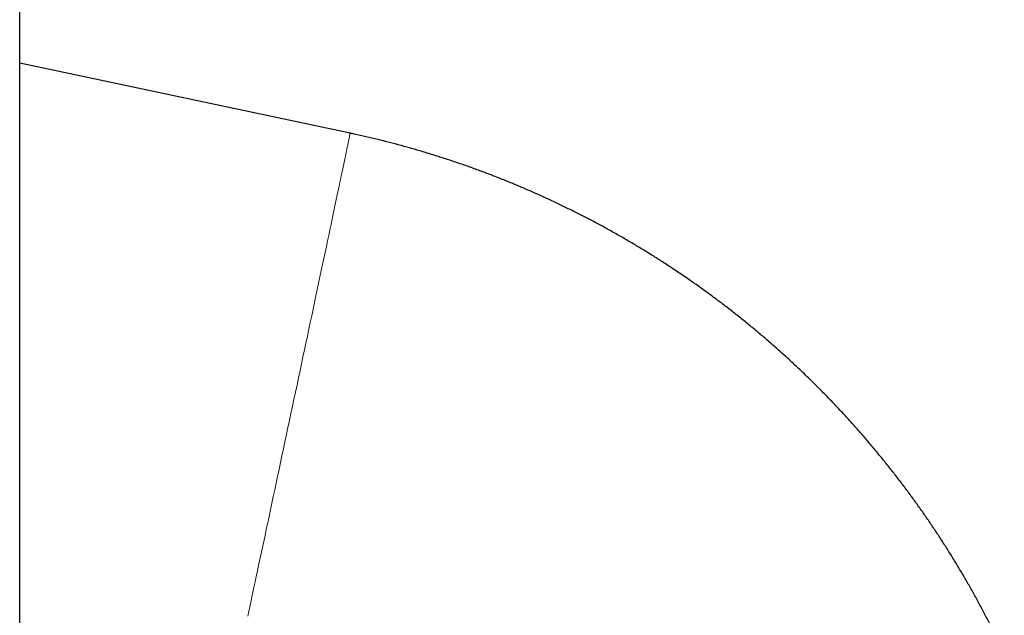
# Model space of a CAD drawing. Header units: millimetres. Extents: x 8 to 1010, y 12 to 2700.
# Tile 67 of 68: x 912 to 986, y 2513 to 2559. Entities that reach past the tile are written whole.
import ezdxf

# ---------------------------------------------------------------- set-up
doc = ezdxf.new("R2010")
doc.units = ezdxf.units.MM

msp = doc.modelspace()

# ---------------------------------------------------------------- linework, layer by layer
at = {"color": 7, "linetype": 'Continuous', "lineweight": 30}
for p, q in [((911.7, 1435.699), (911.7, 2573.097)), ((936.743, 2550.028), (911.7, 2555.351))]:
    msp.add_line(p, q, dxfattribs=at)
at = {"color": 8, "linetype": 'Continuous', "lineweight": 0, "flags": 128}
msp.add_lwpolyline([(928.983, 2513.421), (929.057, 2513.761), (929.132, 2514.113), (929.21, 2514.474), (929.289, 2514.847), (929.371, 2515.229), (929.455, 2515.621), (929.541, 2516.022), (929.629, 2516.433), (929.719, 2516.853), (929.81, 2517.281), (929.904, 2517.717), (929.999, 2518.162), (930.095, 2518.615), (930.194, 2519.075), (930.293, 2519.542), (930.394, 2520.016), (930.497, 2520.496), (930.601, 2520.983), (930.706, 2521.475), (930.812, 2521.973), (930.919, 2522.476), (931.027, 2522.984), (931.137, 2523.496), (931.247, 2524.012), (931.357, 2524.532), (931.469, 2525.056), (931.581, 2525.582), (931.694, 2526.112), (931.807, 2526.643), (931.92, 2527.177), (932.034, 2527.712), (932.148, 2528.248), (932.262, 2528.785), (932.377, 2529.323), (932.491, 2529.861), (932.605, 2530.398), (932.719, 2530.935), (932.833, 2531.471), (932.947, 2532.005), (933.06, 2532.538), (933.172, 2533.069), (933.284, 2533.597), (933.396, 2534.123), (933.507, 2534.645), (933.617, 2535.163), (933.726, 2535.678), (933.834, 2536.189), (933.941, 2536.695), (934.047, 2537.196), (934.152, 2537.692), (934.256, 2538.182), (934.359, 2538.666), (934.46, 2539.144), (934.56, 2539.615), (934.658, 2540.079), (934.755, 2540.537), (934.85, 2540.986), (934.943, 2541.428), (935.035, 2541.861), (935.124, 2542.286), (935.212, 2542.702), (935.298, 2543.109), (935.382, 2543.507), (935.464, 2543.895), (935.544, 2544.274), (935.621, 2544.642), (935.697, 2545), (935.77, 2545.347), (935.841, 2545.683), (935.909, 2546.008), (935.975, 2546.322), (936.038, 2546.624), (936.099, 2546.915), (936.158, 2547.193), (936.214, 2547.46), (936.267, 2547.714), (936.317, 2547.956), (936.365, 2548.185), (936.41, 2548.401), (936.453, 2548.604), (936.492, 2548.794), (936.529, 2548.971), (936.563, 2549.135), (936.594, 2549.285), (936.622, 2549.422), (936.647, 2549.544), (936.67, 2549.654), (936.689, 2549.749), (936.705, 2549.83), (936.719, 2549.898), (936.729, 2549.951), (936.737, 2549.991), (936.741, 2550.016), (936.743, 2550.027), (936.743, 2550.028)], dxfattribs=at)
at = {"color": 7, "linetype": 'Continuous', "lineweight": 30}
msp.add_open_spline([(986.329, 2510.587), (986.248, 2510.759), (986.038, 2511.207), (985.689, 2511.926), (985.281, 2512.742), (984.862, 2513.553), (984.434, 2514.359), (983.994, 2515.158), (983.545, 2515.952), (983.085, 2516.741), (982.615, 2517.523), (982.136, 2518.299), (981.646, 2519.069), (981.146, 2519.832), (980.637, 2520.589), (980.118, 2521.34), (979.589, 2522.084), (979.051, 2522.821), (978.504, 2523.55), (977.947, 2524.273), (977.381, 2524.989), (976.806, 2525.697), (976.221, 2526.398), (975.628, 2527.091), (975.026, 2527.777), (974.415, 2528.454), (973.795, 2529.124), (973.167, 2529.786), (972.531, 2530.44), (971.886, 2531.085), (971.233, 2531.723), (970.571, 2532.351), (969.902, 2532.971), (969.225, 2533.583), (968.54, 2534.186), (967.847, 2534.779), (967.147, 2535.364), (966.439, 2535.94), (965.724, 2536.507), (965.001, 2537.065), (964.272, 2537.613), (963.536, 2538.151), (962.792, 2538.681), (962.042, 2539.2), (961.286, 2539.71), (960.523, 2540.211), (959.753, 2540.701), (958.977, 2541.181), (958.195, 2541.652), (957.408, 2542.112), (956.614, 2542.562), (955.815, 2543.002), (955.01, 2543.432), (954.199, 2543.851), (953.383, 2544.26), (952.562, 2544.658), (951.736, 2545.046), (950.906, 2545.423), (950.07, 2545.789), (949.23, 2546.145), (948.385, 2546.49), (947.536, 2546.823), (946.682, 2547.146), (945.825, 2547.458), (944.963, 2547.759), (944.098, 2548.049), (943.229, 2548.328), (942.357, 2548.595), (941.481, 2548.851), (940.602, 2549.096), (939.72, 2549.33), (938.835, 2549.552), (937.947, 2549.763), (937.249, 2549.92), (936.847, 2550.006), (936.743, 2550.028)], degree=3, knots=[0, 0, 0, 0, 0.008713, 0.022606, 0.036499, 0.050392, 0.064285, 0.078178, 0.09207, 0.105963, 0.119856, 0.133749, 0.147642, 0.161535, 0.175428, 0.189321, 0.203214, 0.217107, 0.231, 0.244893, 0.258785, 0.272678, 0.286571, 0.300464, 0.314357, 0.32825, 0.342143, 0.356036, 0.369929, 0.383822, 0.397715, 0.411608, 0.425501, 0.439394, 0.453287, 0.46718, 0.481073, 0.494965, 0.508858, 0.522751, 0.536644, 0.550537, 0.56443, 0.578323, 0.592216, 0.606109, 0.620002, 0.633895, 0.647788, 0.661681, 0.675574, 0.689467, 0.70336, 0.717253, 0.731146, 0.745039, 0.758932, 0.772825, 0.786718, 0.800611, 0.814504, 0.828397, 0.84229, 0.856183, 0.870076, 0.883969, 0.897862, 0.911755, 0.925648, 0.939541, 0.953434, 0.967327, 0.98122, 0.995113, 1, 1, 1, 1], dxfattribs=at)

doc.saveas('drawing.dxf')
